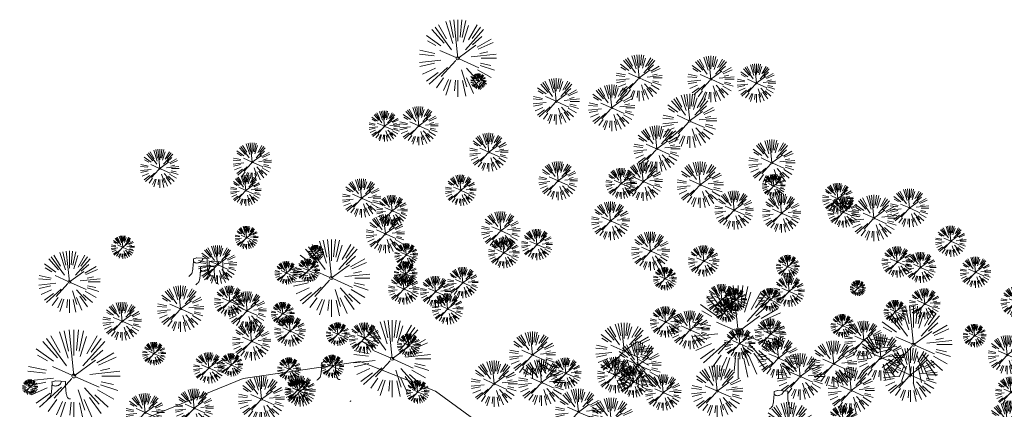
# Model space of a CAD drawing. Header units: feet. Extents: x 1134296 to 1140710, y 647902 to 649877.
# Tile 36 of 42: x 1134716 to 1135099, y 649331 to 649482. Entities that reach past the tile are written whole.
import ezdxf
from ezdxf.lldxf.tags import DXFTag

# ---------------------------------------------------------------- set-up
doc = ezdxf.new("R2010")
doc.units = ezdxf.units.FT
doc.header["$MEASUREMENT"] = 0
doc.layers.add('C-CAMPSITE-PADS', color=6, linetype='Continuous')
doc.layers.add('G-XREF', color=7, linetype='Continuous')
doc.layers.add('V-SITE-VEGE', color=8, linetype='Continuous', lineweight=18)
doc.layers.add('V-UTIL-POWR-LINE-UNDR', color=8, linetype='EXIST_PROP POWER UNDERGROUND LINE 1', lineweight=15)
doc.styles.get("Standard").update_dxf_attribs({"font": 'arial.ttf'})
tags = doc.linetypes.add('EXIST_PROP POWER UNDERGROUND LINE 1', pattern='A,1.5,-0.2,["P-UG",Standard,S=0.08,R=0,X=-0.1,Y=-0.04],-0.3', length=2).pattern_tags.tags
tags[6] = DXFTag(74, 10)

# ---------------------------------------------------------------- blocks, each defined once
blk = doc.blocks.new('V-SITE-VEGE-Coniferious Tree 2')
at = {"color": 0, "linetype": 'ByBlock'}
for p, q in [((-0.146, 0.253), (-0.25, 0.433)), ((-0.063, 0.193), (-0.155, 0.476)), ((-0.057, 0.27), (-0.104, 0.489)), ((0, 0.003), (-0.052, 0.497)), ((0, 0.222), (0, 0.5)), ((0.029, 0.275), (0.052, 0.497)), ((0.057, 0.269), (0.104, 0.489)), ((0.069, 0.211), (0.138, 0.426)), ((0.139, 0.241), (0.25, 0.433)), ((-0.176, 0.195), (-0.335, 0.372)), ((-0.079, 0.109), (-0.294, 0.405)), ((0.098, 0.109), (0.335, 0.372)), ((0.187, 0.257), (0.294, 0.405)), ((-0.22, 0.16), (-0.405, 0.294)), ((-0.284, 0.164), (-0.393, 0.227)), ((0.192, 0.173), (0.312, 0.281)), ((0.249, 0.144), (0.433, 0.25)), ((-0.001, -0.001), (0.235, 0.171)), ((0.266, 0.118), (0.457, 0.203)), ((-0.306, 0.032), (-0.497, 0.052)), ((-0.296, 0.063), (-0.489, 0.104)), ((-0.02, 0.009), (-0.232, 0.103)), ((0.173, 0.018), (0.497, 0.052)), ((0.287, 0.061), (0.388, 0.083)), ((0.302, 0), (0.5, 0)), ((-0.218, -0.023), (-0.497, -0.052)), ((-0.302, -0.064), (-0.489, -0.104)), ((-0.023, -0.026), (-0.214, -0.237)), ((0.018, -0.008), (0.272, -0.121)), ((0.289, -0.094), (0.476, -0.155)), ((0.294, -0.062), (0.427, -0.091)), ((-0.288, -0.128), (-0.457, -0.203)), ((-0.255, -0.185), (-0.405, -0.294)), ((-0.132, -0.119), (-0.372, -0.335)), ((0.048, -0.147), (0.119, -0.367)), ((0.114, -0.127), (0.272, -0.302)), ((0.225, -0.203), (0.372, -0.335)), ((0.256, -0.148), (0.433, -0.25)), ((-0.184, -0.254), (-0.277, -0.381)), ((-0.121, -0.273), (-0.186, -0.417)), ((-0.091, -0.28), (-0.155, -0.476)), ((-0.03, -0.282), (-0.044, -0.422)), ((0, -0.282), (0, -0.5)), ((0.061, -0.287), (0.104, -0.489)), ((0.113, -0.254), (0.203, -0.457)), ((0.169, -0.232), (0.294, -0.405))]:
    blk.add_line(p, q, dxfattribs=at)
blk.add_circle((0, 0), 0.0208)
blk = doc.blocks.new('V-SITE-VEGE-Stump')
for points in [[(-0.1229, -0.0143, 0.052613), (-0.0986, 0.0077, 0.106195), (-0.0905, 0.0219, 0.044862), (-0.0837, 0.0527, 0.020074), (-0.0776, 0.1229, 0.011675), (-0.0773, 0.1364, 0.007866), (-0.0776, 0.1565)], [(-0.0776, 0.1565, -0.027668), (-0.0534, 0.1634, -0.067978), (-0.0432, 0.1643), (0.0086, 0.1616), (0.054, 0.1591)], [(0.0151, 0.1613, -0.082864), (0.0081, 0.142, -0.111324), (-0.0021, 0.1306, -0.039313), (-0.0159, 0.1223, -0.049197), (-0.028, 0.1177, -0.066002), (-0.0447, 0.1155, -0.070187), (-0.0604, 0.1177, -0.114859), (-0.0685, 0.1223, -0.075938), (-0.0773, 0.1332)], [(0.054, 0.1591, 0.004334), (0.0538, 0.1369, 0.008344), (0.054, 0.1254), (0.0561, 0.0762, 0.046252), (0.0624, 0.0317, 0.069625), (0.0733, 0.0038, 0.149725), (0.0794, -0.002, 0.058523), (0.0992, -0.0091)]]:
    blk.add_lwpolyline(points, format="xyb")
blk = doc.blocks.new('C_XBASE-PACTOLA_02403811')
at = {"layer": 'V-UTIL-POWR-LINE-UNDR', "flags": 128}
blk.add_lwpolyline([(1134480.13, 648231.49), (1134495, 648496.17), (1134496.35, 648566.44), (1134464.63, 648641.53), (1134459.68, 648691.6), (1134473.79, 648747.28), (1134487.67, 648772.88), (1134492.62, 648802.57), (1134496.09, 648841.02), (1134500.8, 648860.32), (1134494.59, 648928.38), (1134495.61, 649027.12), (1134495.96, 649106.74), (1134599.22, 649131.5), (1134637.55, 649168.54), (1134656.34, 649214.88), (1134694.64, 649279.09), (1134746.48, 649319.73), (1134803.11, 649342.85), (1134848.62, 649349.48), (1134877.8, 649337.9), (1134908.97, 649315.13), (1134965.72, 649315.53), (1135021.66, 649297.83), (1135074.57, 649267.3), (1135109.81, 649210.95), (1135119.86, 649164.36), (1135144.6, 649102.15)], dxfattribs=at)
at = {"layer": 'V-SITE-VEGE'}
for name, p, xscale, yscale, zscale in [('V-SITE-VEGE-Coniferious Tree 2', (1134886.48, 649467.14), 29.99963760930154, 29.99963760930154, 29.99963760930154), ('V-SITE-VEGE-Coniferious Tree 2', (1134956.92, 649459.56), 17.99978256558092, 17.99978256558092, 17.99978256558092), ('V-SITE-VEGE-Coniferious Tree 2', (1134984.82, 649459.06), 17.99978256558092, 17.99978256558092, 17.99978256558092), ('V-SITE-VEGE-Coniferious Tree 2', (1135002.44, 649457.52), 14.99981880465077, 14.99981880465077, 14.99981880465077), ('V-SITE-VEGE-Coniferious Tree 2', (1134924.75, 649450.42), 17.99978256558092, 17.99978256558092, 17.99978256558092), ('V-SITE-VEGE-Coniferious Tree 2', (1134946.26, 649447.93), 17.99978256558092, 17.99978256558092, 17.99978256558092), ('V-SITE-VEGE-Coniferious Tree 2', (1134976.55, 649442.85), 20.99974632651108, 20.99974632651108, 20.99974632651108), ('V-SITE-VEGE-Coniferious Tree 2', (1134871.38, 649440.95), 14.99981880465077, 14.99981880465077, 14.99981880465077), ('V-SITE-VEGE-Coniferious Tree 2', (1134898.56, 649430.68), 14.99981880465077, 14.99981880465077, 14.99981880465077), ('V-SITE-VEGE-Coniferious Tree 2', (1134963.81, 649432.01), 17.99978256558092, 17.99978256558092, 17.99978256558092), ('V-SITE-VEGE-Coniferious Tree 2', (1134806.69, 649426.87), 14.99981880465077, 14.99981880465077, 14.99981880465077), ('V-SITE-VEGE-Coniferious Tree 2', (1135008.48, 649426.6), 17.99978256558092, 17.99978256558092, 17.99978256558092), ('V-SITE-VEGE-Coniferious Tree 2', (1134770.74, 649424.39), 14.99981880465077, 14.99981880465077, 14.99981880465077), ('V-SITE-VEGE-Coniferious Tree 2', (1134925.46, 649419.61), 14.99981880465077, 14.99981880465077, 14.99981880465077), ('V-SITE-VEGE-Coniferious Tree 2', (1134958.54, 649419.3), 14.99981880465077, 14.99981880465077, 14.99981880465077), ('V-SITE-VEGE-Coniferious Tree 2', (1134980.64, 649418.08), 17.99978256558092, 17.99978256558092, 17.99978256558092), ('V-SITE-VEGE-Coniferious Tree 2', (1134849.14, 649412.87), 14.99981880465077, 14.99981880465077, 14.99981880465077), ('V-SITE-VEGE-Coniferious Tree 2', (1135009.19, 649417.61), 8.999891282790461, 8.999891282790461, 8.999891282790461), ('V-SITE-VEGE-Coniferious Tree 2', (1134993.81, 649408.19), 14.99981880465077, 14.99981880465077, 14.99981880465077), ('V-SITE-VEGE-Coniferious Tree 2', (1135012.24, 649407.05), 14.99981880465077, 14.99981880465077, 14.99981880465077), ('V-SITE-VEGE-Coniferious Tree 2', (1135061.91, 649409.04), 14.99981880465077, 14.99981880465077, 14.99981880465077), ('V-SITE-VEGE-Coniferious Tree 2', (1134945.82, 649404.03), 14.99981880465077, 14.99981880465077, 14.99981880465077), ('V-SITE-VEGE-Coniferious Tree 2', (1135048.11, 649405.13), 17.99978256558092, 17.99978256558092, 17.99978256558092), ('V-SITE-VEGE-Coniferious Tree 2', (1134903.2, 649400.24), 14.99981880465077, 14.99981880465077, 14.99981880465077), ('V-SITE-VEGE-Coniferious Tree 2', (1134858.35, 649398.97), 14.99981880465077, 14.99981880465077, 14.99981880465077), ('V-SITE-VEGE-Coniferious Tree 2', (1134804.47, 649397.53), 8.999891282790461, 8.999891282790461, 8.999891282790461), ('V-SITE-VEGE-Coniferious Tree 2', (1134961.37, 649392.34), 14.99981880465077, 14.99981880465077, 14.99981880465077), ('V-SITE-VEGE-Coniferious Tree 2', (1134756.4, 649393.8), 8.999891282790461, 8.999891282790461, 8.999891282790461), ('V-SITE-VEGE-Coniferious Tree 2', (1134837.39, 649381.85), 29.99963760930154, 29.99963760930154, 29.99963760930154), ('V-SITE-VEGE-Coniferious Tree 2', (1134793.19, 649387.04), 14.99981880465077, 14.99981880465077, 14.99981880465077), ('V-SITE-VEGE-Coniferious Tree 2', (1134866.48, 649390.85), 8.999891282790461, 8.999891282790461, 8.999891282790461), ('V-SITE-VEGE-Stump', (1134786.93, 649383.02), 40.31522404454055, 40.31522404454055, 40.31522404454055), ('V-SITE-VEGE-Stump', (1134793.04, 649381.75), 40.31522404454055, 40.31522404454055, 40.31522404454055), ('V-SITE-VEGE-Coniferious Tree 2', (1134819.97, 649383.85), 8.999891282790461, 8.999891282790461, 8.999891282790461), ('V-SITE-VEGE-Coniferious Tree 2', (1134828.41, 649384.79), 8.999891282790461, 8.999891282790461, 8.999891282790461), ('V-SITE-VEGE-Coniferious Tree 2', (1134866.2, 649383.49), 8.999891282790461, 8.999891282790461, 8.999891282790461), ('V-SITE-VEGE-Coniferious Tree 2', (1135014.65, 649386.31), 8.999891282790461, 8.999891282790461, 8.999891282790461), ('V-SITE-VEGE-Stump', (1134789.68, 649379.83), 40.31522404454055, 40.31522404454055, 40.31522404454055), ('V-SITE-VEGE-Coniferious Tree 2', (1134966.96, 649381.6), 8.999891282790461, 8.999891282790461, 8.999891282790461), ('V-SITE-VEGE-Coniferious Tree 2', (1134778.86, 649369.91), 17.99978256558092, 17.99978256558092, 17.99978256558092), ('V-SITE-VEGE-Coniferious Tree 2', (1134804.64, 649369.12), 14.99981880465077, 14.99981880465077, 14.99981880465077), ('V-SITE-VEGE-Coniferious Tree 2', (1134995.36, 649361.01), 35.99956513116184, 35.99956513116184, 35.99956513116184), ('V-SITE-VEGE-Coniferious Tree 2', (1134994.3, 649373.33), 8.999891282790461, 8.999891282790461, 8.999891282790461), ('V-SITE-VEGE-Coniferious Tree 2', (1135007.75, 649373.44), 8.999891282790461, 8.999891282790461, 8.999891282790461), ('V-SITE-VEGE-Coniferious Tree 2', (1134756.14, 649365.05), 14.99981880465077, 14.99981880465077, 14.99981880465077), ('V-SITE-VEGE-Coniferious Tree 2', (1134818.51, 649368.03), 8.999891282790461, 8.999891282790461, 8.999891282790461), ('V-SITE-VEGE-Coniferious Tree 2', (1134990.77, 649369.22), 8.999891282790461, 8.999891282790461, 8.999891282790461), ('V-SITE-VEGE-Coniferious Tree 2', (1135056.48, 649368.81), 8.999891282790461, 8.999891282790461, 8.999891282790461), ('V-SITE-VEGE-Coniferious Tree 2', (1134976.7, 649361.72), 14.99981880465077, 14.99981880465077, 14.99981880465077), ('V-SITE-VEGE-Coniferious Tree 2', (1135063.51, 649356), 29.99963760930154, 29.99963760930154, 29.99963760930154), ('V-SITE-VEGE-Coniferious Tree 2', (1134806.41, 649357.35), 14.99981880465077, 14.99981880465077, 14.99981880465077), ('V-SITE-VEGE-Coniferious Tree 2', (1134860.97, 649350.55), 29.99963760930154, 29.99963760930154, 29.99963760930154), ('V-SITE-VEGE-Coniferious Tree 2', (1135035.88, 649363.32), 8.999891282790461, 8.999891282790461, 8.999891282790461), ('V-SITE-VEGE-Coniferious Tree 2', (1135044.2, 649357.72), 14.99981880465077, 14.99981880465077, 14.99981880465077), ('V-SITE-VEGE-Coniferious Tree 2', (1134737.38, 649343.8), 35.99956513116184, 35.99956513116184, 35.99956513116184), ('V-SITE-VEGE-Coniferious Tree 2', (1134839.87, 649360.06), 8.999891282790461, 8.999891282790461, 8.999891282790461), ('V-SITE-VEGE-Coniferious Tree 2', (1134915.5, 649352.04), 17.99978256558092, 17.99978256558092, 17.99978256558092), ('V-SITE-VEGE-Coniferious Tree 2', (1134951.07, 649353.48), 21.99973424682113, 21.99973424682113, 21.99973424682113), ('V-SITE-VEGE-Coniferious Tree 2', (1135087.2, 649359.47), 8.999891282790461, 8.999891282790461, 8.999891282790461), ('V-SITE-VEGE-Coniferious Tree 2', (1134867.47, 649355.74), 8.999891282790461, 8.999891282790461, 8.999891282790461), ('V-SITE-VEGE-Coniferious Tree 2', (1135032.49, 649348.54), 17.99978256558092, 17.99978256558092, 17.99978256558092), ('V-SITE-VEGE-Coniferious Tree 2', (1135050.77, 649351.05), 17.99978256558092, 17.99978256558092, 17.99978256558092), ('V-SITE-VEGE-Coniferious Tree 2', (1135099.89, 649352.03), 14.99981880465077, 14.99981880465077, 14.99981880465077), ('V-SITE-VEGE-Coniferious Tree 2', (1134768.55, 649352.51), 8.999891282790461, 8.999891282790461, 8.999891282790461), ('V-SITE-VEGE-Coniferious Tree 2', (1134956.5, 649348.08), 17.99978256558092, 17.99978256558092, 17.99978256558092), ('V-SITE-VEGE-Coniferious Tree 2', (1135062.27, 649344.25), 20.99974632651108, 20.99974632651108, 20.99974632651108), ('V-SITE-VEGE-Coniferious Tree 2', (1134798.52, 649348.14), 8.999891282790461, 8.999891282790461, 8.999891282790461), ('V-SITE-VEGE-Coniferious Tree 2', (1134820.97, 649346.49), 8.999891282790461, 8.999891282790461, 8.999891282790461), ('V-SITE-VEGE-Coniferious Tree 2', (1134837.79, 649347.55), 8.999891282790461, 8.999891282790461, 8.999891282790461), ('V-SITE-VEGE-Coniferious Tree 2', (1134900.62, 649340.81), 17.99978256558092, 17.99978256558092, 17.99978256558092), ('V-SITE-VEGE-Coniferious Tree 2', (1134919.03, 649341.28), 17.99978256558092, 17.99978256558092, 17.99978256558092), ('V-SITE-VEGE-Coniferious Tree 2', (1134947.68, 649344.21), 13.99983088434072, 13.99983088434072, 13.99983088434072), ('V-SITE-VEGE-Coniferious Tree 2', (1135019.5, 649343.63), 17.99978256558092, 17.99978256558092, 17.99978256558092), ('V-SITE-VEGE-Stump', (1134836.76, 649342.77), 40.31522404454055, 40.31522404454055, 40.31522404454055), ('V-SITE-VEGE-Coniferious Tree 2', (1134987.24, 649338), 19.99975840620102, 19.99975840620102, 19.99975840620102), ('V-SITE-VEGE-Coniferious Tree 2', (1135039.27, 649338.21), 17.99978256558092, 17.99978256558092, 17.99978256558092), ('V-SITE-VEGE-Stump', (1134732.02, 649335.27), 40.31522404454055, 40.31522404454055, 40.31522404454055), ('V-SITE-VEGE-Coniferious Tree 2', (1134810.25, 649334.85), 17.99978256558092, 17.99978256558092, 17.99978256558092), ('V-SITE-VEGE-Coniferious Tree 2', (1134824.24, 649338.28), 8.999891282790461, 8.999891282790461, 8.999891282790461), ('V-SITE-VEGE-Coniferious Tree 2', (1134870.9, 649337.67), 8.999891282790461, 8.999891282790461, 8.999891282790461), ('V-SITE-VEGE-Coniferious Tree 2', (1134966.3, 649337.42), 13.99983088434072, 13.99983088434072, 13.99983088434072), ('V-SITE-VEGE-Coniferious Tree 2', (1134784.13, 649331.34), 14.99981880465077, 14.99981880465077, 14.99981880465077), ('V-SITE-VEGE-Coniferious Tree 2', (1134933.33, 649329.86), 17.99978256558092, 17.99978256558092, 17.99978256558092), ('V-SITE-VEGE-Stump', (1135012.44, 649331.52), 40.31522404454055, 40.31522404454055, 40.31522404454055), ('V-SITE-VEGE-Coniferious Tree 2', (1134765.09, 649329.6), 14.99981880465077, 14.99981880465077, 14.99981880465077), ('V-SITE-VEGE-Coniferious Tree 2', (1134946.1, 649326.38), 17.99978256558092, 17.99978256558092, 17.99978256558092), ('V-SITE-VEGE-Coniferious Tree 2', (1135015.17, 649323.67), 19.99975840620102, 19.99975840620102, 19.99975840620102), ('V-SITE-VEGE-Coniferious Tree 2', (1135099.88, 649326.07), 14.99981880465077, 14.99981880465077, 14.99981880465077)]:
    blk.add_blockref(name, p, dxfattribs=dict(at, xscale=xscale, yscale=yscale, zscale=zscale))
at = {"layer": 'V-SITE-VEGE', "rotation": 8.537736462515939e-07}
for p, xscale, yscale, zscale in [((1134894.53, 649458.21), 5.999927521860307, 5.999927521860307, 5.999927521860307), ((1134858, 649440.79), 11.99985504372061, 11.99985504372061, 11.99985504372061), ((1134949.96, 649418.56), 11.99985504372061, 11.99985504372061, 11.99985504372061), ((1134804.19, 649415.85), 11.99985504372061, 11.99985504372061, 11.99985504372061), ((1134887.64, 649415.92), 11.99985504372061, 11.99985504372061, 11.99985504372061), ((1135034.12, 649412.68), 11.99985504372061, 11.99985504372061, 11.99985504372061), ((1134860.98, 649408), 11.99985504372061, 11.99985504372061, 11.99985504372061), ((1135036.21, 649407.45), 11.99985504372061, 11.99985504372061, 11.99985504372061), ((1134917.24, 649394.84), 11.99985504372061, 11.99985504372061, 11.99985504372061), ((1135077.97, 649396.14), 11.99985504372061, 11.99985504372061, 11.99985504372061), ((1134904.4, 649391.65), 11.99985504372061, 11.99985504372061, 11.99985504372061), ((1134735.66, 649380.35), 23.99971008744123, 23.99971008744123, 23.99971008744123), ((1134831.46, 649391.65), 5.999927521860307, 5.999927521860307, 5.999927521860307), ((1134982.01, 649388.46), 11.99985504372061, 11.99985504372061, 11.99985504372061), ((1135057.16, 649388.12), 11.99985504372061, 11.99985504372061, 11.99985504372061), ((1135066.22, 649385.94), 11.99985504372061, 11.99985504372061, 11.99985504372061), ((1135087.55, 649384.1), 11.99985504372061, 11.99985504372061, 11.99985504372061), ((1134888.44, 649380.06), 11.99985504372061, 11.99985504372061, 11.99985504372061), ((1134865.55, 649377.58), 11.99985504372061, 11.99985504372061, 11.99985504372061), ((1134877.86, 649376.6), 11.99985504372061, 11.99985504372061, 11.99985504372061), ((1135015.15, 649376.71), 11.99985504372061, 11.99985504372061, 11.99985504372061), ((1135041.86, 649377.9), 5.999927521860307, 5.999927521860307, 5.999927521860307), ((1134797.93, 649372.82), 11.99985504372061, 11.99985504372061, 11.99985504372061), ((1134989.02, 649373.53), 11.99985504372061, 11.99985504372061, 11.99985504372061), ((1135067.83, 649371.84), 11.99985504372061, 11.99985504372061, 11.99985504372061), ((1135103.35, 649372.58), 11.99985504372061, 11.99985504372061, 11.99985504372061), ((1134882.55, 649369.86), 11.99985504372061, 11.99985504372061, 11.99985504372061), ((1134967.19, 649364.79), 11.99985504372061, 11.99985504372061, 11.99985504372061), ((1134821.33, 649361.27), 11.99985504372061, 11.99985504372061, 11.99985504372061), ((1135007.96, 649360.11), 11.99985504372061, 11.99985504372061, 11.99985504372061), ((1134850.24, 649358.54), 11.99985504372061, 11.99985504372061, 11.99985504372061), ((1134995.96, 649356.39), 11.99985504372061, 11.99985504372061, 11.99985504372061), ((1135011, 649350.8), 15.99980672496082, 15.99980672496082, 15.99980672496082), ((1134789.79, 649346.95), 11.99985504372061, 11.99985504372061, 11.99985504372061), ((1134928.41, 649344.89), 11.99985504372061, 11.99985504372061, 11.99985504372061), ((1134954.74, 649341.54), 11.99985504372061, 11.99985504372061, 11.99985504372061), ((1134720.36, 649339.52), 5.999927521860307, 5.999927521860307, 5.999927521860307), ((1134825.29, 649337.93), 11.99985504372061, 11.99985504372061, 11.99985504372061), ((1135101.3, 649337.51), 11.99985504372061, 11.99985504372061, 11.99985504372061), ((1135036.1, 649326.43), 11.99985504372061, 11.99985504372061, 11.99985504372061)]:
    blk.add_blockref('V-SITE-VEGE-Coniferious Tree 2', p, dxfattribs=dict(at, xscale=xscale, yscale=yscale, zscale=zscale))
blk = doc.blocks.new('C_PBASE-PACTOLA_02403811')
at = {"layer": 'C-CAMPSITE-PADS'}
blk.add_lwpolyline([(1134845.12, 649333.99), (1134844.63, 649334.11)], dxfattribs=at)

msp = doc.modelspace()

# ---------------------------------------------------------------- block references
at = {"layer": 'G-XREF'}
msp.add_blockref('C_XBASE-PACTOLA_02403811', (0, 0), dxfattribs=at)

# ---------------------------------------------------------------- next in the draw order: block references
msp.add_blockref('C_PBASE-PACTOLA_02403811', (0, 0), dxfattribs=at)

doc.saveas('drawing.dxf')
